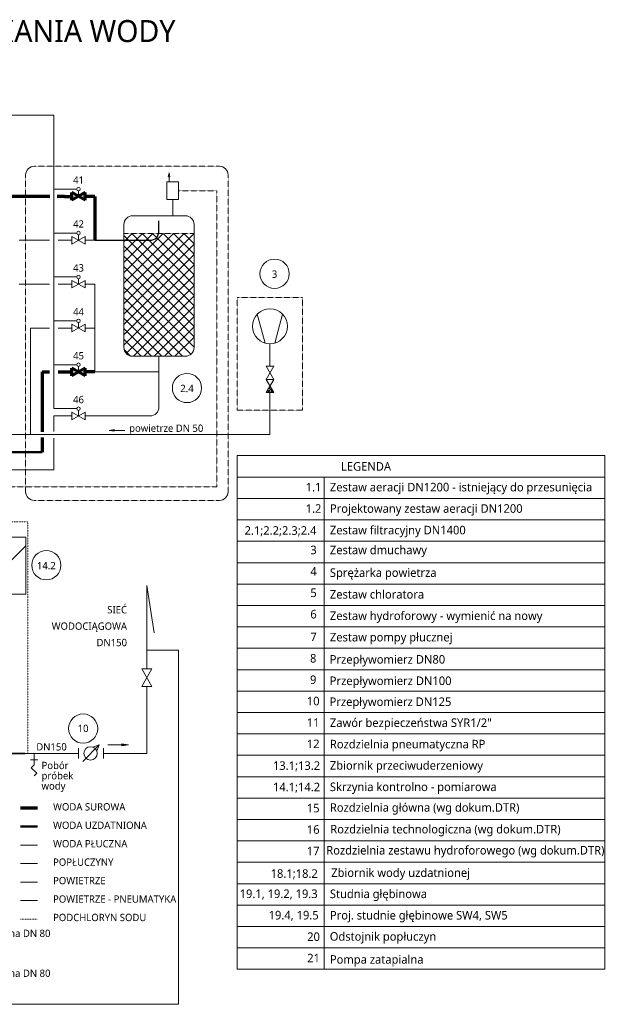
# Model space of a CAD drawing. Extents: x 8447392 to 8536225, y 5996969 to 6031026.
# Tile 35 of 37: x 8500034 to 8504108, y 6024298 to 6031026. Entities that reach past the tile are written whole.
import ezdxf
from ezdxf.enums import TextEntityAlignment as Align

# ---------------------------------------------------------------- set-up
doc = ezdxf.new("R2010")
doc.units = 0
doc.header["$MEASUREMENT"] = 0
doc.linetypes.add('DASHED', pattern=[0.75, 0.5, -0.25])
doc.linetypes.add('LC-LINIENTYP-074', pattern=[8.059412, 1, -1, 1, -3.059412, 1, -1])
doc.layers.add('a_armatura', color=7, linetype='CONTINUOUS', lineweight=5)
doc.styles.add('TrembuchetMS', font='trebuc.ttf')

msp = doc.modelspace()

# ---------------------------------------------------------------- linework, layer by layer
at = {"layer": 'a_armatura', "color": 250, "lineweight": 5, "true_color": 0x424242}
for p, q in [((8500268.49801, 6030374.30065), (8495077.70942, 6030374.30065)), ((8500268.49801, 6028368.73769), (8500268.49801, 6030374.30065)), ((8501056.26322, 6029979.45935), (8501050.12583, 6029953.75838)), ((8501062.40062, 6029953.75838), (8501051.87937, 6029953.75838)), ((8501056.26322, 6029979.45935), (8501062.40062, 6029953.75838)), ((8501056.26322, 6029918.22312), (8501056.26322, 6029953.75838)), ((8501040.86285, 6029797.11912), (8501040.86285, 6029918.22312)), ((8501040.86285, 6029918.22312), (8501121.34272, 6029918.22312)), ((8501121.34272, 6029918.22312), (8501121.34272, 6029797.11912)), ((8500424.54401, 6029868.73769), (8500268.49801, 6029868.73769)), ((8501121.34272, 6029797.11912), (8501040.86285, 6029797.11912)), ((8501081.10278, 6029797.11912), (8501081.10278, 6029686.52494)), ((8501166.775, 6029686.52494), (8500806.775, 6029686.52494)), ((8500746.775, 6029626.52494), (8500746.775, 6028786.52494)), ((8500746.775, 6029626.52494), (8500746.775, 6028786.52494)), ((8501226.775, 6029626.52494), (8501226.775, 6028786.52494)), ((8500424.54401, 6029568.73769), (8500268.49801, 6029568.73769)), ((8500436.54401, 6029519.25226), (8500436.54401, 6029556.73769)), ((8500746.775, 6029155.05308), (8501158.24686, 6029566.52494)), ((8500746.775, 6029225.76376), (8501087.53619, 6029566.52494)), ((8500746.775, 6029296.47444), (8501016.82551, 6029566.52494)), ((8500746.775, 6029367.18512), (8500946.11483, 6029566.52494)), ((8500746.775, 6029437.89579), (8500875.40415, 6029566.52494)), ((8500746.775, 6029508.60647), (8500804.69347, 6029566.52494)), ((8500746.775, 6029084.3424), (8501226.775, 6029564.3424)), ((8501226.775, 6029071.5502), (8500746.775, 6029551.5502)), ((8501226.775, 6029142.26087), (8500802.51093, 6029566.52494)), ((8501226.775, 6029212.97155), (8500873.22161, 6029566.52494)), ((8501226.775, 6029283.68223), (8500943.93229, 6029566.52494)), ((8501226.775, 6029354.39291), (8501014.64297, 6029566.52494)), ((8501226.775, 6029425.10359), (8501085.35365, 6029566.52494)), ((8501226.775, 6029495.81427), (8501156.06432, 6029566.52494)), ((8500029.94391, 6029519.25226), (8500238.49801, 6029519.25226)), ((8500298.49801, 6029519.25226), (8500391.54401, 6029519.25226)), ((8500391.54401, 6029493.27149), (8500391.54401, 6029545.23302)), ((8500481.54401, 6029545.23302), (8500391.54401, 6029493.27149)), ((8500481.54401, 6029493.27149), (8500391.54401, 6029545.23302)), ((8500481.54401, 6029493.27149), (8500481.54401, 6029545.23302)), ((8500481.54401, 6029519.25226), (8500549.21583, 6029519.25226)), ((8500746.775, 6029013.63172), (8501226.775, 6029493.63172)), ((8501226.775, 6029000.83952), (8500746.775, 6029480.83952)), ((8500746.775, 6028942.92105), (8501226.775, 6029422.92105)), ((8501226.775, 6028930.12884), (8500746.775, 6029410.12884)), ((8500746.775, 6028872.21037), (8501226.775, 6029352.21037)), ((8501226.775, 6028859.41816), (8500746.775, 6029339.41816)), ((8500746.775, 6028801.49969), (8501226.775, 6029281.49969)), ((8500029.94391, 6029219.25226), (8500238.49801, 6029219.25226)), ((8500424.54401, 6029268.73769), (8500268.49801, 6029268.73769)), ((8500298.49801, 6029219.25226), (8500391.54401, 6029219.25226)), ((8500391.54401, 6029193.27149), (8500391.54401, 6029245.23302)), ((8500481.54401, 6029245.23302), (8500391.54401, 6029193.27149)), ((8500481.54401, 6029193.27149), (8500391.54401, 6029245.23302)), ((8500436.54401, 6029219.25226), (8500436.54401, 6029256.73769)), ((8500481.54401, 6029193.27149), (8500481.54401, 6029245.23302)), ((8500481.54401, 6029219.25226), (8500549.21583, 6029219.25226)), ((8500549.21583, 6029219.25226), (8500549.21583, 6028619.25226)), ((8501226.775, 6028788.70748), (8500746.775, 6029268.70748)), ((8500762.27016, 6028746.28417), (8501226.775, 6029210.78901)), ((8501204.72252, 6028740.04929), (8500746.775, 6029197.99681)), ((8501147.53619, 6028726.52494), (8500746.775, 6029127.28613)), ((8500813.22161, 6028726.52494), (8501226.775, 6029140.07833)), ((8501076.82551, 6028726.52494), (8500746.775, 6029056.57545)), ((8500883.93229, 6028726.52494), (8501226.775, 6029069.36766)), ((8501712.35004, 6028816.52476), (8501659.20312, 6029014.87176)), ((8501779.20312, 6028816.52476), (8501832.35004, 6029014.87176)), ((8500424.54401, 6028968.73769), (8500268.49801, 6028968.73769)), ((8500391.54401, 6028893.27149), (8500391.54401, 6028945.23302)), ((8500481.54401, 6028945.23302), (8500391.54401, 6028893.27149)), ((8500481.54401, 6028893.27149), (8500391.54401, 6028945.23302)), ((8500436.54401, 6028919.25226), (8500436.54401, 6028956.73769)), ((8500481.54401, 6028893.27149), (8500481.54401, 6028945.23302)), ((8501006.11483, 6028726.52494), (8500746.775, 6028985.86477)), ((8500954.64297, 6028726.52494), (8501226.775, 6028998.65698)), ((8500109.46194, 6028919.25226), (8500238.49801, 6028919.25226)), ((8500109.46194, 6028919.25226), (8500109.46194, 6028191.21378)), ((8500298.49801, 6028919.25226), (8500391.54401, 6028919.25226)), ((8500481.54401, 6028919.25226), (8500549.21583, 6028919.25226)), ((8500935.40415, 6028726.52494), (8500746.775, 6028915.15409)), ((8501025.35365, 6028726.52494), (8501226.775, 6028927.9463)), ((8500864.69347, 6028726.52494), (8500746.775, 6028844.44342)), ((8501096.06432, 6028726.52494), (8501226.775, 6028857.23562)), ((8501745.77658, 6028658.40078), (8501745.77658, 6028811.77521)), ((8500792.18082, 6028728.32692), (8500748.57698, 6028771.93076)), ((8501166.775, 6028726.52494), (8500806.775, 6028726.52494)), ((8500424.54401, 6028668.73769), (8500268.49801, 6028668.73769)), ((8500436.54401, 6028619.25226), (8500436.54401, 6028656.73769)), ((8500986.775, 6028619.25226), (8500986.775, 6028379.25226)), ((8501719.79582, 6028658.40078), (8501771.75735, 6028568.40078)), ((8501719.79582, 6028658.40078), (8501771.75735, 6028658.40078)), ((8501771.75735, 6028658.40078), (8501719.79582, 6028568.40078)), ((8501719.79582, 6028568.40078), (8501771.75735, 6028568.40078)), ((8501771.75735, 6028478.40078), (8501719.79582, 6028568.40078)), ((8501719.79582, 6028478.40078), (8501771.75735, 6028568.40078)), ((8501719.79582, 6028478.40078), (8501771.75735, 6028478.40078)), ((8501727.13697, 6028478.40078), (8501722.48287, 6028483.05488)), ((8501729.33094, 6028478.40078), (8501756.2282, 6028505.29804)), ((8501748.35018, 6028478.40078), (8501730.24744, 6028496.50351)), ((8501735.74838, 6028506.03142), (8501748.46363, 6028518.74667)), ((8501769.56338, 6028478.40078), (8501738.01201, 6028509.95214)), ((8501745.77658, 6028191.21378), (8501745.77658, 6028478.40078)), ((8501750.54414, 6028478.40078), (8501763.99277, 6028491.84941)), ((8500424.54401, 6028368.73769), (8500268.49801, 6028368.73769)), ((8500391.54401, 6028293.27149), (8500391.54401, 6028345.23302)), ((8500481.54401, 6028345.23302), (8500391.54401, 6028293.27149)), ((8500481.54401, 6028293.27149), (8500391.54401, 6028345.23302)), ((8500436.54401, 6028319.25226), (8500436.54401, 6028356.73769)), ((8500481.54401, 6028293.27149), (8500481.54401, 6028345.23302)), ((8500268.49801, 6028319.25226), (8500268.49801, 6028212.39569)), ((8500268.49801, 6028319.25226), (8500391.54401, 6028319.25226)), ((8500481.54401, 6028319.25226), (8500926.775, 6028319.25226)), ((8500646.32836, 6028220.21573), (8500753.85508, 6028220.21573)), ((8500646.33186, 6028220.21573), (8500682.66525, 6028225.91672)), ((8500646.33186, 6028220.21573), (8500682.66525, 6028214.51473)), ((8496767.19899, 6028191.21378), (8501745.77658, 6028191.21378)), ((8500268.49801, 6028167.99756), (8500268.49801, 6027951.21378)), ((8500268.49801, 6027951.21378), (8498707.75909, 6027951.21378)), ((8499806.00531, 6027490.69617), (8500076.00531, 6027490.69617)), ((8500076.00531, 6027100.74898), (8500076.00531, 6027490.69617)), ((8499941.00531, 6027295.69617), (8500076.00531, 6027430.69617)), ((8500904.30387, 6026590.50805), (8500904.30387, 6027159.34613)), ((8500904.30387, 6027159.34613), (8500954.25661, 6026837.79707)), ((8499806.00531, 6027100.74898), (8500076.00531, 6027100.74898)), ((8500868.73649, 6026590.50805), (8500938.01852, 6026590.50805)), ((8500938.01852, 6026470.50805), (8500868.73649, 6026590.50805)), ((8500868.73649, 6026470.50805), (8500938.01852, 6026590.50805)), ((8500904.30387, 6026528.90353), (8500904.30387, 6026532.11257)), ((8500868.73649, 6026470.50805), (8500938.01852, 6026470.50805)), ((8500904.30387, 6026013.00168), (8500904.30387, 6026470.50805)), ((8500436.79628, 6026047.6427), (8500436.79628, 6025978.36067)), ((8500465.41106, 6025958.35841), (8500578.51318, 6026071.46053)), ((8500578.51318, 6026071.46053), (8500541.24811, 6026056.5961)), ((8500578.51318, 6026071.46053), (8500563.64875, 6026034.19546)), ((8500607.12797, 6026047.6427), (8500607.12797, 6025978.36067)), ((8500779.69246, 6026071.1001), (8500636.32349, 6026071.1001)), ((8500779.68779, 6026071.1001), (8500731.24327, 6026078.70143)), ((8500779.68779, 6026071.1001), (8500731.24327, 6026063.49877)), ((8500052.49854, 6026013.00168), (8500169.23432, 6026013.00168)), ((8500053.79397, 6026013.00168), (8500132.62263, 6026013.00168)), ((8500090.34263, 6026013.00168), (8500436.79628, 6026013.00168)), ((8500132.62263, 6026013.00168), (8500135.66438, 6026013.00168)), ((8500132.62263, 6026013.00168), (8500132.62263, 6025933.65632)), ((8500607.12797, 6026013.00168), (8500904.30387, 6026013.00168)), ((8500108.39592, 6025968.43118), (8500158.42455, 6025968.43118)), ((8500132.62263, 6025933.65632), (8500113.9287, 6025914.96239)), ((8500113.9287, 6025914.96239), (8500151.31655, 6025877.57454)), ((8500151.31655, 6025877.57454), (8500132.62263, 6025858.88062)), ((8500156.35958, 6025386.48982), (8500039.00144, 6025386.48982)), ((8500156.35958, 6025259.92732), (8500039.00144, 6025259.92732)), ((8500156.35958, 6025133.36482), (8500039.00144, 6025133.36482)), ((8500156.35958, 6025006.80232), (8500039.00144, 6025006.80232))]:
    msp.add_line(p, q, dxfattribs=at)
at = {"layer": 'a_armatura', "color": 250, "linetype": 'DASHED', "lineweight": 5, "true_color": 0x424242}
for p, q in [((8501400.07798, 6030025.12235), (8500135.31779, 6030025.12235)), ((8500075.31779, 6027801.21378), (8500075.31779, 6029965.12235)), ((8501460.07798, 6027801.21378), (8501460.07798, 6029965.12235)), ((8501121.34272, 6029857.67112), (8501381.80895, 6029857.67112)), ((8501381.80895, 6029857.67112), (8501381.80895, 6027834.26851)), ((8501226.775, 6029566.52494), (8500746.775, 6029566.52494)), ((8501969.36025, 6029127.24641), (8501522.19292, 6029127.24641)), ((8501522.19292, 6028359.0568), (8501522.19292, 6029127.24641)), ((8501969.36025, 6028359.0568), (8501969.36025, 6029127.24641)), ((8501522.19292, 6028359.0568), (8501969.36025, 6028359.0568)), ((8494727.21852, 6027834.26851), (8501381.80895, 6027834.26851)), ((8501400.07798, 6027741.21378), (8500135.31779, 6027741.21378))]:
    msp.add_line(p, q, dxfattribs=at)
at = {"layer": 'a_armatura', "color": 250, "lineweight": 70, "true_color": 0x424242}
for p, q in [((8500240.70379, 6029819.25226), (8499822.0174, 6029819.25226)), ((8500339.96817, 6029819.25226), (8500290.90813, 6029819.25226)), ((8500339.96817, 6029819.25226), (8500391.54401, 6029819.25226)), ((8500391.54401, 6029793.27149), (8500391.54401, 6029845.23302)), ((8500481.54401, 6029845.23302), (8500391.54401, 6029793.27149)), ((8500481.54401, 6029793.27149), (8500391.54401, 6029845.23302)), ((8500481.54401, 6029793.27149), (8500481.54401, 6029845.23302)), ((8500549.21583, 6029819.25226), (8500481.54401, 6029819.25226)), ((8500549.21583, 6029819.25226), (8500549.21583, 6029519.25226)), ((8500188.97998, 6028619.25226), (8500238.49801, 6028619.25226)), ((8500188.97998, 6028619.25226), (8500188.97998, 6028209.84063)), ((8500298.49801, 6028619.25226), (8500391.54401, 6028619.25226)), ((8500391.54401, 6028593.27149), (8500391.54401, 6028645.23302)), ((8500481.54401, 6028645.23302), (8500391.54401, 6028593.27149)), ((8500481.54401, 6028593.27149), (8500391.54401, 6028645.23302)), ((8500481.54401, 6028593.27149), (8500481.54401, 6028645.23302)), ((8500549.21583, 6028619.25226), (8500481.54401, 6028619.25226)), ((8500188.97998, 6028172.35695), (8500188.97998, 6028071.21378)), ((8500156.35958, 6025639.61482), (8500039.00144, 6025639.61482))]:
    msp.add_line(p, q, dxfattribs=at)
at = {"layer": 'a_armatura', "color": 250, "lineweight": 20, "true_color": 0x424242}
msp.add_line((8500436.54401, 6029819.25226), (8500436.54401, 6029856.73769), dxfattribs=at)
at = {"layer": 'a_armatura', "color": 250, "lineweight": 25, "true_color": 0x424242}
for p, q in [((8500986.775, 6029579.25226), (8500986.775, 6029651.97957)), ((8500549.21583, 6029519.25226), (8500926.775, 6029519.25226))]:
    msp.add_line(p, q, dxfattribs=at)
at = {"layer": 'a_armatura', "color": 250, "lineweight": 15, "true_color": 0x424242}
for p, q in [((8500986.775, 6028726.52494), (8500986.775, 6028619.25226)), ((8500986.775, 6028619.25226), (8500549.21583, 6028619.25226))]:
    msp.add_line(p, q, dxfattribs=at)
at = {"layer": 'a_armatura', "color": 250, "lineweight": 50, "true_color": 0x424242}
for p, q in [((8499870.90784, 6028071.21378), (8500188.97998, 6028071.21378)), ((8500156.35958, 6025513.05232), (8500039.00144, 6025513.05232))]:
    msp.add_line(p, q, dxfattribs=at)
at = {"layer": 'a_armatura', "color": 0, "lineweight": 5}
for p, q in [((8501520.82427, 6028047.35565), (8504036.32427, 6028047.35565)), ((8501520.82427, 6024537.35565), (8501520.82427, 6028047.35565)), ((8504036.32427, 6024537.35565), (8504036.32427, 6028047.35565)), ((8501520.82427, 6027901.10565), (8504036.32427, 6027901.10565)), ((8501520.82427, 6026731.10565), (8504036.32427, 6026731.10565)), ((8501520.82427, 6026584.85565), (8504036.32427, 6026584.85565)), ((8501520.82427, 6026584.85565), (8504036.32427, 6026584.85565)), ((8501520.82427, 6026438.60565), (8504036.32427, 6026438.60565)), ((8501520.82427, 6026292.35565), (8504036.32427, 6026292.35565)), ((8501520.82427, 6026146.10565), (8504036.32427, 6026146.10565)), ((8501520.82427, 6025999.85565), (8504036.32427, 6025999.85565)), ((8501520.82427, 6025853.60565), (8504036.32427, 6025853.60565)), ((8501520.82427, 6025707.35565), (8504036.32427, 6025707.35565)), ((8501520.82427, 6025561.10565), (8504036.32427, 6025561.10565)), ((8501520.82427, 6025414.85565), (8504036.32427, 6025414.85565)), ((8501520.82427, 6025268.60565), (8504036.32427, 6025268.60565)), ((8501520.82427, 6025268.60565), (8504036.32427, 6025268.60565)), ((8501520.82427, 6025268.60565), (8504036.32427, 6025268.60565)), ((8501520.82427, 6025122.35565), (8504036.32427, 6025122.35565)), ((8501520.82427, 6024976.10565), (8504036.32427, 6024976.10565)), ((8501520.82427, 6024829.85565), (8504036.32427, 6024829.85565)), ((8501520.82427, 6024683.60565), (8504036.32427, 6024683.60565)), ((8501520.82427, 6024683.60565), (8504036.32427, 6024683.60565)), ((8501520.82427, 6024537.35565), (8504036.32427, 6024537.35565)), ((8501523.15523, 6024537.35565), (8504036.32427, 6024537.35565)), ((8501601.96492, 6024537.35565), (8503766.46492, 6024537.35565))]:
    msp.add_line(p, q, dxfattribs=at)
at = {"layer": 'a_armatura', "color": 18, "lineweight": 5, "true_color": 0x000000}
for p, q in [((8502116.94355, 6024537.35565), (8502116.94355, 6027901.10565)), ((8501520.82427, 6027754.85565), (8504036.32427, 6027754.85565)), ((8501520.82427, 6027608.60565), (8504036.32427, 6027608.60565)), ((8501520.82427, 6027462.35565), (8504036.32427, 6027462.35565)), ((8501520.82427, 6027462.35565), (8504036.32427, 6027462.35565)), ((8501520.82427, 6027316.10565), (8504036.32427, 6027316.10565)), ((8501520.82427, 6027169.85565), (8504036.32427, 6027169.85565)), ((8501520.82427, 6027023.60565), (8504036.32427, 6027023.60565)), ((8501520.82427, 6026877.35565), (8504036.32427, 6026877.35565))]:
    msp.add_line(p, q, dxfattribs=at)
at = {"layer": 'a_armatura', "color": 250, "linetype": 'LC-LINIENTYP-074', "lineweight": 5, "true_color": 0x424242}
for p, q in [((8495949.88593, 6027594.5949), (8500090.34263, 6027594.5949)), ((8500090.34263, 6026013.00168), (8500090.34263, 6027594.5949)), ((8500156.35958, 6024880.23982), (8500039.00144, 6024880.23982))]:
    msp.add_line(p, q, dxfattribs=at)
at = {"layer": 'a_armatura', "color": 250, "lineweight": 35, "true_color": 0x424242}
msp.add_line((8498598.33046, 6026013.00168), (8500069.82636, 6026013.00168), dxfattribs=at)
at = {"layer": 'a_armatura', "color": 250, "lineweight": 5, "true_color": 0x424242}
msp.add_lwpolyline([(8493952.82597, 6027886.9715), (8492174.48018, 6027886.9715), (8492174.48018, 6024298.32142), (8501121.47424, 6024298.32142), (8501121.47424, 6026717.21868), (8500904.30387, 6026717.21868)], dxfattribs=at)
at = {"layer": 'a_armatura', "color": 250, "lineweight": 20, "true_color": 0x424242}
msp.add_circle((8500436.54401, 6029868.73769), 12, dxfattribs=at)
at = {"layer": 'a_armatura', "color": 250, "lineweight": 5, "true_color": 0x424242}
for centre, radius in [((8500436.54401, 6029568.73769), 12), ((8501777.59014, 6029290.6231), 100), ((8500436.54401, 6029268.73769), 12), ((8501745.77658, 6028931.77521), 120), ((8500436.54401, 6028968.73769), 12), ((8500436.54401, 6028668.73769), 12), ((8501178.549, 6028509.57472), 100), ((8500436.54401, 6028368.73769), 12), ((8500216.75347, 6027298.94972), 100), ((8500468.51701, 6026182.84965), 100), ((8500519.12797, 6026013.00168), 45.72)]:
    msp.add_circle(centre, radius, dxfattribs=at)
for centre, start, end in [((8500135.31779, 6029965.12235), 90, 180), ((8501400.07798, 6029965.12235), 0, 90), ((8500926.775, 6028379.25226), 270, 0), ((8500135.31779, 6027801.21378), 180, 270), ((8501400.07798, 6027801.21378), 270, 0)]:
    msp.add_arc(centre, 60, start, end, dxfattribs=at)
at = {"layer": 'a_armatura', "color": 250, "linetype": 'Continuous', "lineweight": 5, "true_color": 0x424242}
for centre, start, end in [((8500806.775, 6029626.52494), 90, 180), ((8500806.775, 6029626.52494), 90, 180), ((8501166.775, 6029626.52494), 0, 90), ((8500806.775, 6028786.52494), 180, 270), ((8500806.775, 6028786.52494), 180, 270), ((8501166.775, 6028786.52494), 270, 0)]:
    msp.add_arc(centre, 60, start, end, dxfattribs=at)
at = {"layer": 'a_armatura', "color": 250, "lineweight": 25, "true_color": 0x424242}
msp.add_arc((8500926.775, 6029579.25226), 60, 270, 0, dxfattribs=at)

# ---------------------------------------------------------------- texts
at = {"layer": 'a_armatura', "color": 250, "lineweight": 5, "true_color": 0x424242, "style": 'TrembuchetMS'}
for s, height, p in [('SCHEMAT TECHNOLOGICZNY STACJI UZDATNIANIA WODY', 150, (8498438.45023, 6030873.78834)), ('41', 50, (8500436.87756, 6029905.5817)), ('42', 50, (8500436.87756, 6029605.5817)), ('43', 50, (8500436.87756, 6029305.5817)), ('3', 50, (8501777.59014, 6029262.6231)), ('44', 50, (8500436.87756, 6029005.5817)), ('45', 50, (8500436.87756, 6028705.5817)), ('2.4', 50, (8501178.549, 6028481.57472)), ('46', 50, (8500436.87756, 6028405.5817)), ('powietrze DN 50', 50, (8501036.87316, 6028210.13842)), ('14.2', 50, (8500216.75347, 6027270.94972)), ('10', 50, (8500468.00324, 6026158.64828)), ('DN150', 50, (8500252.25919, 6026032.7164))]:
    msp.add_text(s, height=height, dxfattribs=at).set_placement(p, align=Align.CENTER)
at = {"layer": 'a_armatura', "color": 0, "lineweight": 5, "style": 'TrembuchetMS'}
for s, p in [('LEGENDA', (8502402.91898, 6027944.47066)), ('8', (8502041.69802, 6026633.62168)), ('9', (8502041.69802, 6026487.37168)), ('10', (8502041.69802, 6026341.12168)), ('11', (8502041.69802, 6026194.87168)), ('12', (8502041.69802, 6026048.62168)), ('13.1;13.2', (8501927.78518, 6025900.36802)), ('14.1;14.2', (8501927.78518, 6025754.11802)), ('15', (8502041.69802, 6025609.87168)), ('16', (8502041.69802, 6025463.62168)), ('17', (8502041.69802, 6025317.37168)), ('18.1;18.2', (8501911.82233, 6025162.3989)), ('19.1, 19.2, 19.3', (8501805.45252, 6025024.50415)), ('20', (8502044.10958, 6024731.10257)), ('21', (8502044.10958, 6024584.85257))]:
    msp.add_text(s, height=58.5, dxfattribs=at).set_placement(p, align=Align.CENTER)
at = {"layer": 'a_armatura', "color": 18, "lineweight": 5, "true_color": 0x000000, "style": 'TrembuchetMS'}
for s, p in [('Zestaw aeracji DN1200 - istniejący do przesunięcia', (8502155.92686, 6027803.11387)), ('Projektowany zestaw aeracji DN1200', (8502155.92686, 6027656.86387)), ('Zestaw filtracyjny DN1400 ', (8502155.92686, 6027509.40372)), ('Zestaw dmuchawy', (8502155.92686, 6027373.65766)), ('Sprężarka powietrza', (8502155.92686, 6027218.77555)), ('Zestaw chloratora ', (8502155.92686, 6027070.51715)), ('Zestaw hydroforowy - wymienić na nowy ', (8502155.92686, 6026924.26715)), ('Zestaw pompy płucznej ', (8502155.92686, 6026778.01715))]:
    msp.add_text(s, height=58.5, dxfattribs=at).set_placement(p)
for s, p in [('1.1', (8502044.10958, 6027803.11387)), ('1.2', (8502044.10958, 6027656.86387)), ('2.1;2.2;2.3;2.4', (8501818.1433, 6027506.88649)), ('3', (8502044.10958, 6027373.65864)), ('4', (8502044.10958, 6027227.40864)), ('5', (8502044.10958, 6027081.15864)), ('6', (8502044.10958, 6026934.90864)), ('7', (8502044.10958, 6026780.02555))]:
    msp.add_text(s, height=58.5, dxfattribs=at).set_placement(p, align=Align.CENTER)
at = {"layer": 'a_armatura', "color": 250, "lineweight": 5, "true_color": 0x424242, "style": 'TrembuchetMS'}
for s, p in [('SIEĆ', (8500768.48846, 6026969.53293)), ('WODOCIĄGOWA', (8500768.48846, 6026857.53293)), ('DN150', (8500768.48846, 6026745.53293))]:
    msp.add_text(s, height=50, dxfattribs=at).set_placement(p, align=Align.RIGHT)
at = {"layer": 'a_armatura', "color": 0, "lineweight": 5, "style": 'TrembuchetMS'}
for s, p in [('Przepływomierz DN80', (8502154.84453, 6026626.12418)), ('Przepływomierz DN100', (8502154.84453, 6026479.87418)), ('Przepływomierz DN125 ', (8502153.70105, 6026336.79945)), ('Zawór bezpieczeństwa SYR1/2"', (8502155.92891, 6026193.3233)), ('Rozdzielnia pneumatyczna RP ', (8502155.92891, 6026047.0733)), ('Zbiornik przeciwuderzeniowy', (8502155.92686, 6025901.4725)), ('Skrzynia kontrolno - pomiarowa', (8502155.92686, 6025755.2225)), ('Rozdzielnia główna (wg dokum.DTR)', (8502155.92891, 6025614.20527)), ('Rozdzielnia technologiczna (wg dokum.DTR)', (8502158.5954, 6025465.97065)), ('Rozdzielnia zestawu hydroforowego (wg dokum.DTR)', (8502131.18042, 6025321.70527)), ('Zbiornik wody uzdatnionej', (8502165.21241, 6025168.42251)), ('Studnia głębinowa', (8502155.92891, 6025023.9725)), ('Odstojnik popłuczyn ', (8502154.90419, 6024732.91598)), ('Pompa zatapialna', (8502155.92891, 6024575.91715))]:
    msp.add_text(s, height=58.5, dxfattribs=at).set_placement(p)
at = {"layer": 'a_armatura', "color": 250, "lineweight": 5, "true_color": 0x424242, "style": 'TrembuchetMS'}
for s, p in [('Pobór', (8500183.91416, 6025905.53208)), ('próbek ', (8500183.91416, 6025835.53208)), ('wody', (8500183.91416, 6025765.53208)), ('WODA SUROWA', (8500262.92602, 6025622.7332)), ('WODA UZDATNIONA ', (8500262.92602, 6025496.7332)), ('WODA PŁUCZNA', (8500262.92602, 6025370.7332)), ('POPŁUCZYNY', (8500262.92602, 6025244.7332)), ('POWIETRZE', (8500262.92602, 6025118.7332)), ('POWIETRZE - PNEUMATYKA', (8500262.92602, 6024992.7332)), ('PODCHLORYN SODU', (8500262.92602, 6024866.7332)), ('DN 50 wymienić na DN 80', (8499453.385, 6024758.17786)), ('DN 50 wymienić na DN 80', (8499453.385, 6024485.64372))]:
    msp.add_text(s, height=50, dxfattribs=at).set_placement(p)
at = {"layer": 'a_armatura', "color": 1, "lineweight": 5, "style": 'TrembuchetMS'}
msp.add_text('19.4, 19.5', height=58.5, dxfattribs=at).set_placement((8501907.92275, 6024878.25415), align=Align.CENTER)
msp.add_text('Proj. studnie głębinowe SW4, SW5', height=58.5, dxfattribs=at).set_placement((8502155.92891, 6024877.7225))

doc.saveas('drawing.dxf')
